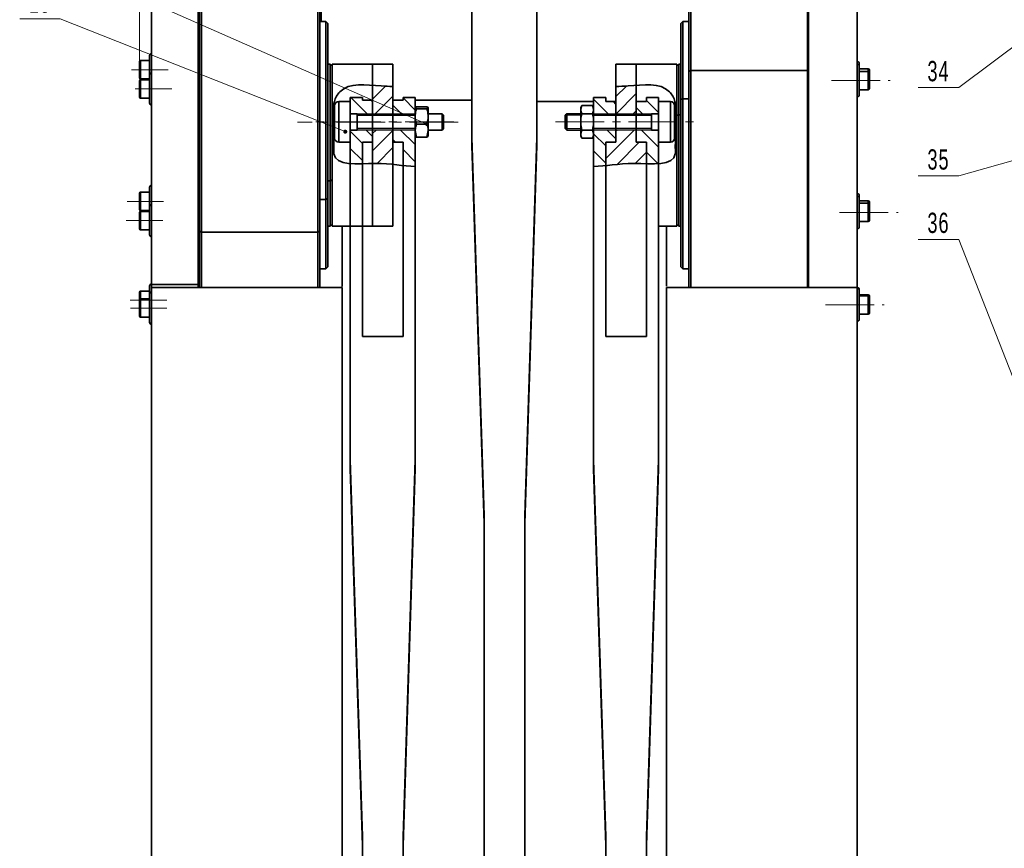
# Model space of a CAD drawing. Header units: millimetres. Extents: x -594 to 641, y -420 to 420.
# Tile 18 of 43: x -250 to -7, y 0 to 204. Entities that reach past the tile are written whole.
import ezdxf

# ---------------------------------------------------------------- set-up
doc = ezdxf.new("R2010")
doc.units = ezdxf.units.MM
doc.linetypes.add('点画线', pattern=[18, 12, -2, 2, -2])
doc.layers.get('0').update_dxf_attribs({"lineweight": 35})
for name, color, linetype, lineweight in [('中心线层', 1, '点画线', 18), ('剖面线层', 4, 'Continuous', 18), ('尺寸线层', 3, 'Continuous', 18), ('粗实线层', 7, 'Continuous', 35), ('细实线层', 7, 'Continuous', 18)]:
    doc.layers.add(name, color=color, linetype=linetype, lineweight=lineweight)
doc.styles.add('标准', font='txt', dxfattribs={"width": 0.667})
doc.dimstyles.new('GB_尺寸', dxfattribs={"dimtxt": 3.5, "dimasz": 4, "dimexe": 2, "dimexo": 0, "dimtad": 1, "dimdsep": 46, "dimtxsty": '标准', "dimblk": '_CAXARROW', "dimcen": 0, "dimdle": 6, "dimazin": 2, "dimtfac": 0.707107, "dimtdec": 3, "dimtmove": 2, "dimatfit": 3, "dimfxl": 0, "dimfrac": 2, "dimtolj": 1, "dimtzin": 0, "dimarcsym": 0})
pattern_1 = [(135, (0, 0), (-2.12132, -2.12132), [])]
pattern_2 = [(45, (0, 0), (-2.12132, 2.12132), [])]

# ---------------------------------------------------------------- blocks, each defined once
blk = doc.blocks.new('*X34')
at = {"layer": '尺寸线层', "linetype": 'Continuous'}
for points in [[(-220.48, 344.91), (-216.48, 345.41), (-216.48, 344.41)], [(-19.88, 344.91), (-23.88, 345.41), (-23.88, 344.41)]]:
    blk.add_hatch(color=0, dxfattribs=at).paths.add_polyline_path(points, flags=0)
at = {"layer": '尺寸线层', "color": 0, "linetype": 'Continuous'}
for p, q in [((-220.48, 192.16), (-220.48, 346.91)), ((-220.48, 344.91), (-19.88, 344.91)), ((-19.88, 262.73), (-19.88, 346.91))]:
    blk.add_line(p, q, dxfattribs=at)
at = {"layer": '尺寸线层', "color": 0, "insert": (-120.18, 347.26), "char_height": 3.5, "width": 16.3339, "attachment_point": 5, "line_spacing_factor": 1.15057, "style": '标准'}
blk.add_mtext('\\T1.1;200.5', dxfattribs=at)
blk = doc.blocks.new('_CAXARROW')
blk.add_hatch(color=0).paths.add_polyline_path([(0, 0), (-1, 0.125), (-1, -0.125)], flags=0)
blk = doc.blocks.new('*X50')
at = {"layer": '细实线层', "lineweight": 18}
h = blk.add_hatch(color=0, dxfattribs=at)
edge = h.paths.add_edge_path(flags=0)
edge.add_arc((0, 0), 0.5, 0, 360)
at = {"layer": '细实线层', "color": 0}
for p, q in [((-90.4, 39.85), (-100.4, 39.85)), ((0, 0), (-90.4, 39.85))]:
    blk.add_line(p, q, dxfattribs=at)
at = {"layer": '细实线层', "color": 0, "lineweight": 18, "insert": (-95.4, 41.35), "char_height": 5, "width": 17, "attachment_point": 8, "line_spacing_factor": 1.15057, "style": '标准'}
blk.add_mtext('\\T1.1;14', dxfattribs=at)
blk = doc.blocks.new('*X51')
at = {"layer": '细实线层', "lineweight": 18}
h = blk.add_hatch(color=0, dxfattribs=at)
edge = h.paths.add_edge_path(flags=0)
edge.add_arc((0, 0), 0.5, 0, 360)
at = {"layer": '细实线层', "color": 0}
for p, q in [((-70.28, 27.79), (-80.28, 27.79)), ((0, 0), (-70.28, 27.79))]:
    blk.add_line(p, q, dxfattribs=at)
at = {"layer": '细实线层', "color": 0, "lineweight": 18, "insert": (-75.28, 29.29), "char_height": 5, "width": 17, "attachment_point": 8, "line_spacing_factor": 1.15057, "style": '标准'}
blk.add_mtext('\\T1.1;15', dxfattribs=at)
blk = doc.blocks.new('*X72')
at = {"layer": '细实线层', "lineweight": 18}
h = blk.add_hatch(color=0, dxfattribs=at)
edge = h.paths.add_edge_path(flags=0)
edge.add_arc((0, 0), 0.5, 0, 360)
at = {"layer": '细实线层', "color": 0}
for p, q in [((0, 0), (-60.64, -45.48)), ((-60.64, -45.48), (-70.64, -45.48))]:
    blk.add_line(p, q, dxfattribs=at)
at = {"layer": '细实线层', "color": 0, "lineweight": 18, "insert": (-65.64, -43.98), "char_height": 5, "width": 17, "attachment_point": 8, "line_spacing_factor": 1.15057, "style": '标准'}
blk.add_mtext('\\T1.1;34', dxfattribs=at)
blk = doc.blocks.new('*X73')
at = {"layer": '细实线层', "lineweight": 18}
h = blk.add_hatch(color=0, dxfattribs=at)
edge = h.paths.add_edge_path(flags=0)
edge.add_arc((0, 0), 0.5, 0, 360)
at = {"layer": '细实线层', "color": 0}
for p, q in [((0, 0), (-185.82, -52.66)), ((-185.82, -52.66), (-195.82, -52.66))]:
    blk.add_line(p, q, dxfattribs=at)
at = {"layer": '细实线层', "color": 0, "lineweight": 18, "insert": (-190.82, -51.16), "char_height": 5, "width": 17, "attachment_point": 8, "line_spacing_factor": 1.15057, "style": '标准'}
blk.add_mtext('\\T1.1;35', dxfattribs=at)
blk = doc.blocks.new('*X76')
at = {"layer": '细实线层', "lineweight": 18}
h = blk.add_hatch(color=0, dxfattribs=at)
edge = h.paths.add_edge_path(flags=0)
edge.add_arc((0, 0), 0.5, 0, 360)
at = {"layer": '细实线层', "color": 0}
for p, q in [((-132.83, 339.58), (-142.83, 339.58)), ((0, 0), (-132.83, 339.58))]:
    blk.add_line(p, q, dxfattribs=at)
at = {"layer": '细实线层', "color": 0, "lineweight": 18, "insert": (-137.83, 341.08), "char_height": 5, "width": 17, "attachment_point": 8, "line_spacing_factor": 1.15057, "style": '标准'}
blk.add_mtext('\\T1.1;36', dxfattribs=at)

msp = doc.modelspace()

# ---------------------------------------------------------------- hatches: boundary and pattern name
at = {"layer": '剖面线层'}
h = msp.add_hatch(dxfattribs=at)
h.set_pattern_fill('无图案', color=256, scale=3, angle=45, style=0, pattern_type=0)
h.set_pattern_definition(pattern_2)
edge = h.paths.add_edge_path(flags=0)
edge.add_line((-162.985, 181.292), (-162.985, 184.61))
edge.add_line((-162.985, 184.61), (-162.985, 188.331))
edge.add_spline(control_points=[(-162.985, 188.331), (-162.281, 188.275), (-160.565, 188.118), (-158.929, 188.044), (-157.985, 188.016)], knot_values=[0, 0, 0, 0, 2.0543208, 5.0107657, 5.0107657, 5.0107657, 5.0107657], weights=[1, 1, 1, 1, 1], degree=3, periodic=0)
edge.add_line((-157.985, 188.016), (-157.985, 184.61))
edge.add_line((-157.985, 184.61), (-157.985, 181.292))
edge.add_line((-157.985, 181.292), (-162.985, 181.292))
edge = h.paths.add_edge_path(flags=0)
edge.add_line((-162.985, 174.292), (-162.985, 177.292))
edge.add_line((-162.985, 177.292), (-157.985, 177.292))
edge.add_line((-157.985, 177.292), (-157.985, 174.292))
edge.add_line((-157.985, 174.292), (-157.985, 168.803))
edge.add_line((-157.985, 168.803), (-157.985, 168.803))
edge.add_spline(control_points=[(-157.985, 168.803), (-159.324, 168.933), (-160.949, 169.049), (-162.772, 169.035), (-162.985, 169.032)], knot_values=[0, 0, 0, 0, 4.4283051, 5.007983, 5.007983, 5.007983, 5.007983], weights=[1, 1, 1, 1, 1], degree=3, periodic=0)
edge.add_line((-162.985, 169.032), (-162.985, 174.292))
h = msp.add_hatch(dxfattribs=at)
h.set_pattern_fill('无图案', color=256, scale=3, angle=45, style=0, pattern_type=0)
h.set_pattern_definition(pattern_2)
edge = h.paths.add_edge_path(flags=0)
edge.add_line((-102.985, 174.292), (-102.985, 177.292))
edge.add_line((-102.985, 177.292), (-97.985, 177.292))
edge.add_line((-97.985, 177.292), (-97.985, 174.292))
edge.add_line((-97.985, 174.292), (-95.485, 174.292))
edge.add_line((-95.485, 174.292), (-95.485, 168.975))
edge.add_spline(control_points=[(-95.485, 168.975), (-96.504, 168.998), (-100.365, 169.141), (-103.415, 168.746), (-105.485, 168.528)], knot_values=[0, 0, 0, 0, 2.6811253, 10.0231797, 10.0231797, 10.0231797, 10.0231797], weights=[1, 1, 1, 1, 1], degree=3, periodic=0)
edge.add_line((-105.485, 168.528), (-105.485, 174.292))
edge.add_line((-105.485, 174.292), (-102.985, 174.292))
edge = h.paths.add_edge_path(flags=0)
edge.add_line((-102.985, 181.292), (-102.985, 184.292))
edge.add_line((-102.985, 184.292), (-102.985, 188.013))
edge.add_spline(control_points=[(-102.985, 188.013), (-102.007, 188.041), (-100.37, 188.113), (-98.653, 188.268), (-97.985, 188.322)], knot_values=[0, 0, 0, 0, 3.0615926, 5.0104708, 5.0104708, 5.0104708, 5.0104708], weights=[1, 1, 1, 1, 1], degree=3, periodic=0)
edge.add_line((-97.985, 188.322), (-97.985, 184.292))
edge.add_line((-97.985, 184.292), (-97.985, 181.292))
edge.add_line((-97.985, 181.292), (-102.985, 181.292))
h = msp.add_hatch(dxfattribs=at)
h.set_pattern_fill('无图案', color=256, scale=3, angle=135, style=0, pattern_type=0)
h.set_pattern_definition(pattern_1)
h.paths.add_polyline_path([(-168.485, 181.292), (-168.485, 184.292), (-168.485, 185.292), (-165.485, 185.292), (-165.485, 184.61), (-162.985, 184.61), (-162.985, 181.292), (-166.767, 181.292)], flags=0)
edge = h.paths.add_edge_path(flags=0)
edge.add_line((-168.485, 174.292), (-168.485, 177.292))
edge.add_line((-168.485, 177.292), (-166.767, 177.292))
edge.add_line((-166.767, 177.292), (-162.985, 177.292))
edge.add_line((-162.985, 177.292), (-162.985, 174.292))
edge.add_line((-162.985, 174.292), (-165.485, 174.292))
edge.add_line((-165.485, 174.292), (-165.485, 168.973))
edge.add_spline(control_points=[(-165.485, 168.973), (-166.527, 168.951), (-167.552, 168.946), (-168.485, 169.017)], knot_values=[0, 0, 0, 0, 3.0014948, 3.0014948, 3.0014948, 3.0014948], weights=[1, 1, 1, 1], degree=3, periodic=0)
edge.add_line((-168.485, 169.017), (-168.485, 174.292))
h = msp.add_hatch(dxfattribs=at)
h.set_pattern_fill('无图案', color=256, scale=3, angle=135, style=0, pattern_type=0)
h.set_pattern_definition(pattern_1)
h.paths.add_polyline_path([(-157.985, 181.292), (-157.985, 184.61), (-155.485, 184.61), (-155.485, 185.292), (-152.485, 185.292), (-152.485, 184.61), (-152.485, 182.762), (-152.485, 181.292)], flags=0)
edge = h.paths.add_edge_path(flags=0)
edge.add_line((-157.985, 174.292), (-157.985, 177.292))
edge.add_line((-157.985, 177.292), (-152.485, 177.292))
edge.add_line((-152.485, 177.292), (-152.485, 177.162))
edge.add_line((-152.485, 177.162), (-152.485, 175.821))
edge.add_line((-152.485, 175.821), (-152.485, 168.304))
edge.add_spline(control_points=[(-152.485, 168.304), (-153.465, 168.337), (-154.454, 168.43), (-155.485, 168.539)], knot_values=[0, 0, 0, 0, 3.0099009, 3.0099009, 3.0099009, 3.0099009], weights=[1, 1, 1, 1], degree=3, periodic=0)
edge.add_line((-155.485, 168.539), (-155.485, 174.292))
edge.add_line((-155.485, 174.292), (-157.985, 174.292))
h = msp.add_hatch(dxfattribs=at)
h.set_pattern_fill('无图案', color=256, scale=3, angle=135, style=0, pattern_type=0)
h.set_pattern_definition(pattern_1)
h.paths.add_polyline_path([(-108.485, 182.323), (-108.485, 182.792), (-108.485, 184.292), (-108.485, 185.292), (-105.485, 185.292), (-105.485, 184.292), (-102.985, 184.292), (-102.985, 181.292), (-108.485, 181.292)], flags=0)
edge = h.paths.add_edge_path(flags=0)
edge.add_line((-108.485, 168.3), (-108.485, 175.792))
edge.add_line((-108.485, 175.792), (-108.485, 176.261))
edge.add_line((-108.485, 176.261), (-108.485, 177.292))
edge.add_line((-108.485, 177.292), (-102.985, 177.292))
edge.add_line((-102.985, 177.292), (-102.985, 174.292))
edge.add_line((-102.985, 174.292), (-105.485, 174.292))
edge.add_line((-105.485, 174.292), (-105.485, 168.528))
edge.add_spline(control_points=[(-105.485, 168.528), (-106.514, 168.42), (-107.503, 168.329), (-108.485, 168.3)], knot_values=[0, 0, 0, 0, 3.0093665, 3.0093665, 3.0093665, 3.0093665], weights=[1, 1, 1, 1], degree=3, periodic=0)
h = msp.add_hatch(dxfattribs=at)
h.set_pattern_fill('无图案', color=256, scale=3, angle=135, style=0, pattern_type=0)
h.set_pattern_definition(pattern_1)
h.paths.add_polyline_path([(-97.985, 181.292), (-97.985, 184.292), (-95.485, 184.292), (-95.485, 185.292), (-92.485, 185.292), (-92.485, 184.292), (-92.485, 181.292), (-94.203, 181.292)], flags=0)
edge = h.paths.add_edge_path(flags=0)
edge.add_line((-97.985, 174.292), (-97.985, 177.292))
edge.add_line((-97.985, 177.292), (-94.203, 177.292))
edge.add_line((-94.203, 177.292), (-92.485, 177.292))
edge.add_line((-92.485, 177.292), (-92.485, 174.292))
edge.add_line((-92.485, 174.292), (-92.485, 169.01))
edge.add_line((-92.485, 169.01), (-92.485, 169.01))
edge.add_spline(control_points=[(-92.485, 169.01), (-93.42, 168.944), (-94.446, 168.952), (-95.485, 168.975)], knot_values=[0, 0, 0, 0, 3.0012409, 3.0012409, 3.0012409, 3.0012409], weights=[1, 1, 1, 1], degree=3, periodic=0)
edge.add_line((-95.485, 168.975), (-95.485, 174.292))
edge.add_line((-95.485, 174.292), (-97.985, 174.292))

# ---------------------------------------------------------------- linework, layer by layer
at = {"layer": '中心线层'}
for p, q in [((-213.423, 192.159), (-222.406, 192.159)), ((-49.866, 189.488), (-35.399, 189.488)), ((-212.513, 187.404), (-221.496, 187.404)), ((-141.885, 179.199), (-181.528, 179.199)), ((-142.992, 179.292), (-177.111, 179.292)), ((-117.872, 179.292), (-83.753, 179.292)), ((-214.54, 159.69), (-223.524, 159.69)), ((-47.855, 156.961), (-33.388, 156.961)), ((-214.739, 154.936), (-223.723, 154.936)), ((-213.741, 135.345), (-222.724, 135.345)), ((-51.313, 134.15), (-36.847, 134.15)), ((-213.728, 133.37), (-222.712, 133.37))]:
    msp.add_line(p, q, dxfattribs=at)
at = {"layer": '粗实线层'}
for p, q in [((-138.485, 265.238), (-138.485, 175.444)), ((-122.485, 260.224), (-122.485, 175.444)), ((-84.985, 191.738), (-84.985, 211.08)), ((-84.485, 191.926), (-84.485, 211.08)), ((-55.785, 191.926), (-55.785, 211.08)), ((-55.485, 211.08), (-55.485, 138.472)), ((-43.485, 211.08), (-43.485, 138.472)), ((-217.485, 139.208), (-217.485, 207.454)), ((-205.985, 139.208), (-205.985, 207.454)), ((-205.685, 208.589), (-205.685, 152.308)), ((-205.185, 208.589), (-205.185, 152.089)), ((-176.485, 208.589), (-176.485, 152.089)), ((-175.985, 208.589), (-175.985, 152.308)), ((-175.685, 204.047), (-175.685, 208.589)), ((-174.485, 204.047), (-175.985, 204.047)), ((-173.985, 203.547), (-174.485, 204.047)), ((-174.485, 204.047), (-174.485, 160.191)), ((-86.485, 204.047), (-86.985, 203.547)), ((-84.985, 204.047), (-86.485, 204.047)), ((-86.485, 184.987), (-86.485, 204.047)), ((-173.985, 203.547), (-173.985, 160.41)), ((-86.985, 184.799), (-86.985, 203.547)), ((-217.985, 194.409), (-220.172, 194.409)), ((-220.172, 194.409), (-220.172, 189.909)), ((-217.985, 190.904), (-217.985, 195.659)), ((-220.485, 190.221), (-220.485, 194.096)), ((-173.485, 193.547), (-173.985, 193.547)), ((-172.985, 193.047), (-173.485, 193.547)), ((-173.485, 193.547), (-173.485, 164.789)), ((-162.985, 193.547), (-172.985, 193.547)), ((-172.985, 171.017), (-172.985, 193.547)), ((-157.985, 193.547), (-162.985, 193.547)), ((-162.985, 193.547), (-162.985, 153.547)), ((-162.985, 171.017), (-162.985, 193.547)), ((-157.985, 193.547), (-157.985, 153.547)), ((-97.985, 193.547), (-102.985, 193.547)), ((-102.985, 174.292), (-102.985, 193.547)), ((-87.985, 193.547), (-97.985, 193.547)), ((-97.985, 177.292), (-97.985, 193.547)), ((-97.985, 181.292), (-97.985, 193.547)), ((-87.485, 193.547), (-87.985, 193.047)), ((-87.985, 153.547), (-87.985, 193.547)), ((-86.985, 193.547), (-87.485, 193.547)), ((-87.485, 181.049), (-87.485, 193.547)), ((-84.485, 191.926), (-84.985, 191.738)), ((-55.785, 191.926), (-84.485, 191.926)), ((-84.485, 191.926), (-84.485, 138.472)), ((-55.785, 191.926), (-55.785, 138.472)), ((-55.485, 191.813), (-55.785, 191.926)), ((-42.985, 193.634), (-42.985, 192.988)), ((-42.985, 192.988), (-42.985, 189.488)), ((-40.797, 192.384), (-42.985, 192.384)), ((-40.797, 191.738), (-40.797, 192.384)), ((-40.485, 192.071), (-40.485, 191.425)), ((-220.172, 189.909), (-217.985, 189.909)), ((-217.985, 189.654), (-220.172, 189.654)), ((-220.172, 189.654), (-220.172, 185.154)), ((-217.985, 183.904), (-217.985, 190.904)), ((-84.985, 191.738), (-84.985, 138.472)), ((-40.797, 191.738), (-42.985, 191.738)), ((-42.985, 189.488), (-42.985, 185.988)), ((-40.797, 189.488), (-40.797, 191.738)), ((-40.797, 187.238), (-40.797, 189.488)), ((-40.485, 191.425), (-40.485, 189.488)), ((-40.485, 189.488), (-40.485, 187.55)), ((-220.485, 185.466), (-220.485, 189.341)), ((-205.685, 188.654), (-205.985, 188.654)), ((-42.985, 187.238), (-40.797, 187.238)), ((-220.172, 185.154), (-217.985, 185.154)), ((-205.985, 186.154), (-205.685, 186.154)), ((-168.485, 185.292), (-168.485, 95.974)), ((-168.485, 185.292), (-165.485, 185.292)), ((-165.485, 184.61), (-165.485, 185.292)), ((-162.985, 184.61), (-165.485, 184.61)), ((-155.485, 184.61), (-157.985, 184.61)), ((-152.485, 185.292), (-155.485, 185.292)), ((-155.485, 185.292), (-155.485, 184.61)), ((-152.485, 180.412), (-152.485, 185.292)), ((-138.485, 184.61), (-152.485, 184.61)), ((-105.485, 185.292), (-108.485, 185.292)), ((-108.485, 180.412), (-108.485, 185.292)), ((-105.485, 184.292), (-105.485, 185.292)), ((-95.485, 185.292), (-92.485, 185.292)), ((-95.485, 184.292), (-95.485, 185.292)), ((-92.485, 185.292), (-92.485, 95.974)), ((-86.485, 184.987), (-86.985, 184.799)), ((-86.985, 184.799), (-86.985, 143.547)), ((-84.985, 184.987), (-86.485, 184.987)), ((-86.485, 184.987), (-86.485, 143.047)), ((-172.343, 183.292), (-172.343, 179.318)), ((-168.485, 184.292), (-171.343, 184.292)), ((-171.343, 184.292), (-171.343, 179.292)), ((-152.172, 182.499), (-152.485, 182.762)), ((-152.172, 183.025), (-149.597, 183.025)), ((-152.172, 182.499), (-149.597, 182.499)), ((-149.597, 182.499), (-149.285, 182.762)), ((-149.285, 180.632), (-149.285, 182.762)), ((-108.485, 184.292), (-122.485, 184.292)), ((-111.372, 183.333), (-111.685, 182.792)), ((-111.372, 183.333), (-111.685, 182.323)), ((-111.685, 182.792), (-111.685, 182.323)), ((-111.685, 179.292), (-111.685, 182.323)), ((-108.797, 183.333), (-111.372, 183.333)), ((-108.485, 182.792), (-108.797, 183.333)), ((-108.797, 183.333), (-108.485, 182.323)), ((-105.485, 184.292), (-102.985, 184.292)), ((-97.985, 184.292), (-95.485, 184.292)), ((-92.485, 184.292), (-89.522, 184.292)), ((-89.522, 184.292), (-89.522, 179.292)), ((-88.522, 183.292), (-88.522, 179.318)), ((-166.767, 181.292), (-168.485, 181.292)), ((-166.767, 181.292), (-166.767, 179.292)), ((-152.485, 180.913), (-166.767, 180.913)), ((-152.485, 180.412), (-152.485, 95.974)), ((-145.864, 181.292), (-149.285, 181.292)), ((-149.285, 180.632), (-149.285, 177.162)), ((-145.485, 180.913), (-145.864, 181.292)), ((-145.864, 179.178), (-145.864, 181.292)), ((-145.485, 179.199), (-145.485, 180.913)), ((-115.106, 181.292), (-115.485, 180.913)), ((-115.485, 180.913), (-115.485, 177.671)), ((-111.685, 181.292), (-115.106, 181.292)), ((-115.106, 181.292), (-115.106, 178.649)), ((-108.797, 181.312), (-111.372, 181.312)), ((-108.485, 180.913), (-94.203, 180.913)), ((-108.485, 180.412), (-108.485, 95.974)), ((-94.203, 181.292), (-94.203, 179.292)), ((-94.203, 181.292), (-92.485, 181.292)), ((-87.485, 181.049), (-87.985, 180.861)), ((-86.985, 181.049), (-87.485, 181.049)), ((-87.485, 181.049), (-87.485, 153.547)), ((-172.343, 175.292), (-172.343, 179.265)), ((-171.343, 174.292), (-171.343, 179.292)), ((-166.767, 177.292), (-168.485, 177.292)), ((-166.767, 177.292), (-166.767, 179.292)), ((-152.485, 177.671), (-166.767, 177.671)), ((-152.172, 178.766), (-149.597, 178.766)), ((-149.285, 177.292), (-145.864, 177.292)), ((-145.864, 177.292), (-145.864, 179.178)), ((-145.864, 177.292), (-145.485, 177.671)), ((-145.485, 177.671), (-145.485, 179.199)), ((-115.485, 177.671), (-115.106, 177.292)), ((-115.106, 178.649), (-115.106, 177.292)), ((-115.106, 177.292), (-111.685, 177.292)), ((-111.685, 179.292), (-111.685, 176.261)), ((-111.372, 177.271), (-111.685, 176.261)), ((-108.797, 177.271), (-111.372, 177.271)), ((-108.797, 177.271), (-108.485, 176.261)), ((-108.485, 177.671), (-94.203, 177.671)), ((-97.985, 174.292), (-97.985, 177.292)), ((-94.203, 177.292), (-94.203, 179.292)), ((-94.203, 177.292), (-92.485, 177.292)), ((-89.522, 174.292), (-89.522, 179.292)), ((-88.522, 175.292), (-88.522, 179.265)), ((-152.172, 175.558), (-152.485, 177.162)), ((-152.172, 175.558), (-149.597, 175.558)), ((-149.597, 175.558), (-149.285, 177.162)), ((-149.285, 177.162), (-149.285, 175.792)), ((-135.485, 82.206), (-138.485, 175.444)), ((-138.485, 175.444), (-138.485, 173.472)), ((-122.485, 175.444), (-125.485, 82.206)), ((-122.485, 175.444), (-122.485, 173.472)), ((-111.685, 176.261), (-111.685, 175.792)), ((-111.685, 175.792), (-111.372, 175.25)), ((-108.797, 175.25), (-111.372, 175.25)), ((-108.797, 175.25), (-108.485, 175.792)), ((-168.485, 174.292), (-171.343, 174.292)), ((-165.485, 174.292), (-165.485, 126.338)), ((-162.985, 174.292), (-165.485, 174.292)), ((-157.985, 174.292), (-155.485, 174.292)), ((-155.485, 126.338), (-155.485, 174.292)), ((-135.485, 80.234), (-138.485, 173.472)), ((-122.485, 173.472), (-125.485, 80.234)), ((-105.485, 174.292), (-102.985, 174.292)), ((-105.485, 126.338), (-105.485, 174.292)), ((-95.485, 174.292), (-97.985, 174.292)), ((-95.485, 126.338), (-95.485, 174.292)), ((-92.485, 174.292), (-89.522, 174.292)), ((-172.985, 153.547), (-172.985, 171.017)), ((-162.985, 153.547), (-162.985, 171.017)), ((-217.985, 158.436), (-217.985, 163.19)), ((-173.985, 164.789), (-173.485, 164.789)), ((-173.485, 164.789), (-172.985, 165.008)), ((-173.485, 153.547), (-173.485, 164.789)), ((-220.485, 157.753), (-220.485, 161.628)), ((-217.985, 161.94), (-220.172, 161.94)), ((-220.172, 161.94), (-220.172, 157.44)), ((-174.485, 160.191), (-173.985, 160.41)), ((-173.985, 143.547), (-173.985, 160.41)), ((-42.985, 161.107), (-42.985, 160.461)), ((-42.985, 160.461), (-42.985, 156.961)), ((-217.985, 151.436), (-217.985, 158.436)), ((-175.985, 160.191), (-174.485, 160.191)), ((-174.485, 143.047), (-174.485, 160.191)), ((-40.797, 159.857), (-42.985, 159.857)), ((-40.797, 159.211), (-42.985, 159.211)), ((-40.797, 159.211), (-40.797, 159.857)), ((-40.797, 156.961), (-40.797, 159.211)), ((-40.485, 159.544), (-40.485, 158.898)), ((-40.485, 158.898), (-40.485, 156.961)), ((-220.485, 152.998), (-220.485, 156.873)), ((-220.172, 157.44), (-217.985, 157.44)), ((-217.985, 157.186), (-220.172, 157.186)), ((-220.172, 157.186), (-220.172, 152.686)), ((-205.685, 156.186), (-205.985, 156.186)), ((-42.985, 156.961), (-42.985, 153.461)), ((-40.797, 154.711), (-40.797, 156.961)), ((-40.485, 156.961), (-40.485, 155.023)), ((-205.985, 153.686), (-205.685, 153.686)), ((-173.985, 153.547), (-173.485, 153.547)), ((-173.485, 153.547), (-172.985, 154.047)), ((-172.985, 153.547), (-162.985, 153.547)), ((-170.485, 153.547), (-170.485, 138.721)), ((-162.985, 153.547), (-157.985, 153.547)), ((-92.485, 153.547), (-87.985, 153.547)), ((-90.485, 138.748), (-90.485, 153.547)), ((-87.985, 154.047), (-87.485, 153.547)), ((-87.485, 153.547), (-86.985, 153.547)), ((-42.985, 154.711), (-40.797, 154.711)), ((-220.172, 152.686), (-217.985, 152.686)), ((-205.685, 152.308), (-205.185, 152.089)), ((-205.685, 138.472), (-205.685, 152.308)), ((-205.185, 152.089), (-176.485, 152.089)), ((-205.185, 138.472), (-205.185, 152.089)), ((-176.485, 152.089), (-175.985, 152.308)), ((-176.485, 138.472), (-176.485, 152.089)), ((-175.985, 138.472), (-175.985, 152.308)), ((-174.485, 143.047), (-173.985, 143.547)), ((-86.985, 143.547), (-86.485, 143.047)), ((-205.685, 141.97), (-205.985, 141.97)), ((-175.985, 143.047), (-174.485, 143.047)), ((-86.485, 143.047), (-84.985, 143.047)), ((-217.985, 136.87), (-217.985, 138.839)), ((-217.485, 139.208), (-205.985, 139.208)), ((-217.485, 138.472), (-217.485, 139.208)), ((-217.485, 138.472), (-205.985, 138.472)), ((-217.485, 138.472), (-217.485, -15.891)), ((-205.985, 139.547), (-205.685, 139.547)), ((-205.985, 138.472), (-205.985, 139.208)), ((-205.985, 138.472), (-170.485, 138.472)), ((-170.485, 138.472), (-170.485, -103.919)), ((-90.485, 138.472), (-90.485, -105.186)), ((-90.485, 138.472), (-55.485, 138.472)), ((-43.485, 138.472), (-55.485, 138.472)), ((-43.485, 138.472), (-43.485, -15.891)), ((-220.485, 135.307), (-220.485, 137.277)), ((-217.985, 137.589), (-220.172, 137.589)), ((-220.172, 137.589), (-220.172, 135.62)), ((-217.985, 129.87), (-217.985, 136.87)), ((-42.985, 137.917), (-42.985, 137.65)), ((-42.985, 137.65), (-42.985, 134.15)), ((-40.797, 136.667), (-42.985, 136.667)), ((-40.797, 136.4), (-42.985, 136.4)), ((-40.797, 136.4), (-40.797, 136.667)), ((-40.797, 134.15), (-40.797, 136.4)), ((-40.485, 136.355), (-40.485, 136.087)), ((-40.485, 136.087), (-40.485, 134.15)), ((-220.485, 131.432), (-220.485, 135.307)), ((-217.985, 135.62), (-220.172, 135.62)), ((-220.172, 135.62), (-220.172, 131.12)), ((-42.985, 134.15), (-42.985, 130.65)), ((-40.797, 131.9), (-40.797, 134.15)), ((-40.485, 134.15), (-40.485, 132.212)), ((-220.172, 131.12), (-217.985, 131.12)), ((-42.985, 131.9), (-40.797, 131.9)), ((-165.485, 126.338), (-155.485, 126.338)), ((-105.485, 126.338), (-95.485, 126.338)), ((-165.485, 3.112), (-168.485, 95.974)), ((-168.485, 95.974), (-168.485, 93.733)), ((-152.485, 95.974), (-155.485, 3.112)), ((-152.485, 95.974), (-152.485, 93.733)), ((-105.485, 3.112), (-108.485, 95.974)), ((-108.485, 95.974), (-108.485, 93.733)), ((-92.485, 95.974), (-95.485, 3.112)), ((-92.485, 95.974), (-92.485, 93.733)), ((-165.485, 0.872), (-168.485, 93.733)), ((-152.485, 93.733), (-155.485, 0.872)), ((-105.485, 0.872), (-108.485, 93.733)), ((-92.485, 93.733), (-95.485, 0.872)), ((-135.485, -124.085), (-135.485, 82.206)), ((-125.485, 82.206), (-125.485, -124.085)), ((-165.485, -102.919), (-165.485, 3.112)), ((-155.485, 3.112), (-155.485, -102.919)), ((-105.485, -102.919), (-105.485, 3.112)), ((-95.485, 3.112), (-95.485, -102.919))]:
    msp.add_line(p, q, dxfattribs=at)
for centre, radius, start, end in [((-220.172, 194.096), 0.313, 90, 180), ((-217.485, 195.659), 0.5, 90, 180), ((-43.485, 193.634), 0.5, 360, 90), ((-43.485, 192.988), 0.5, 0, 90), ((-40.797, 192.071), 0.313, 0, 90), ((-220.172, 190.221), 0.313, 180, 270), ((-220.172, 189.341), 0.312, 90, 180), ((-217.485, 190.904), 0.5, 90, 180), ((-40.797, 191.425), 0.312, 0, 90), ((-40.797, 187.55), 0.312, 270, 0), ((-220.172, 185.466), 0.312, 180, 270), ((-43.485, 185.988), 0.5, 270, 0), ((-217.485, 183.904), 0.5, 180, 270), ((-171.343, 183.292), 1, 90, 180), ((-89.522, 183.292), 1, 360, 90), ((-171.343, 175.292), 1, 180, 270), ((-89.522, 175.292), 1, 270, 360), ((-217.485, 163.19), 0.5, 90, 180), ((-220.172, 161.628), 0.312, 90, 180), ((-43.485, 161.107), 0.5, 0, 90), ((-43.485, 160.461), 0.5, 0, 90), ((-217.485, 158.436), 0.5, 90, 180), ((-40.797, 159.544), 0.312, 0, 90), ((-40.797, 158.898), 0.313, 0, 90), ((-220.172, 157.753), 0.312, 180, 270), ((-220.172, 156.873), 0.313, 90, 180), ((-220.172, 152.998), 0.313, 180, 270), ((-43.485, 153.461), 0.5, 270, 0), ((-40.797, 155.023), 0.313, 270, 0), ((-217.485, 151.436), 0.5, 180, 270), ((-217.485, 138.839), 0.5, 90, 180), ((-43.485, 137.917), 0.5, 360, 90), ((-220.172, 137.277), 0.312, 90, 180), ((-217.485, 136.87), 0.5, 90, 180), ((-43.485, 137.65), 0.5, 0, 90), ((-40.797, 136.355), 0.312, 0, 90), ((-40.797, 136.087), 0.312, 0, 90), ((-220.172, 135.307), 0.312, 90, 180), ((-220.172, 131.432), 0.312, 180, 270), ((-40.797, 132.212), 0.312, 270, 0), ((-217.485, 129.87), 0.5, 180, 270), ((-43.485, 130.65), 0.5, 270, 0)]:
    msp.add_arc(centre, radius, start, end, dxfattribs=at)
for points, knots in [([(-157.985, 188.016), (-158.929, 188.044), (-163.515, 188.251), (-169.813, 189.29), (-172.936, 183.966), (-172.364, 180.911), (-172.83, 177.062), (-172.391, 174.196), (-172.837, 168.185), (-161.679, 169.728), (-155.407, 168.402), (-152.485, 168.304)], [0, 0, 0, 0, 2.8287722, 13.4380777, 16.2266029, 20.4210596, 22.6771324, 28.1487162, 29.5431133, 40.3070061, 50.1499989, 50.1499989, 50.1499989, 50.1499989]), ([(-102.985, 188.013), (-102.007, 188.041), (-97.391, 188.244), (-91.051, 189.29), (-87.928, 183.966), (-88.5, 180.911), (-88.034, 177.062), (-88.473, 174.196), (-88.027, 168.185), (-99.245, 169.736), (-105.529, 168.387), (-108.485, 168.3)], [0, 0, 0, 0, 2.9331361, 13.539713, 16.3275211, 20.520899, 22.7763915, 28.2465681, 29.6406066, 40.401731, 50.3603176, 50.3603176, 50.3603176, 50.3603176]), ([(-152.485, 182.762), (-152.484, 182.768), (-152.48, 182.857), (-152.32, 182.944), (-152.172, 183.025)], [0, 0, 0, 0, 0.0294279, 0.41935478, 0.41935478, 0.41935478, 0.41935478]), ([(-152.172, 182.499), (-152.219, 182.342), (-152.403, 181.734), (-152.45, 181.102), (-152.485, 180.632)], [0, 0, 0, 0, 0.4887418, 1.8976479, 1.8976479, 1.8976479, 1.8976479]), ([(-149.285, 182.762), (-149.285, 182.768), (-149.29, 182.857), (-149.449, 182.944), (-149.597, 183.025)], [0, 0, 0, 0, 0.0294279, 0.41935478, 0.41935478, 0.41935478, 0.41935478]), ([(-149.597, 182.499), (-149.55, 182.342), (-149.367, 181.734), (-149.32, 181.102), (-149.285, 180.632)], [0, 0, 0, 0, 0.4887418, 1.8976479, 1.8976479, 1.8976479, 1.8976479]), ([(-111.685, 182.323), (-111.684, 182.299), (-111.68, 181.958), (-111.52, 181.623), (-111.372, 181.312)], [0, 0, 0, 0, 0.0747549, 1.0652761, 1.0652761, 1.0652761, 1.0652761]), ([(-108.485, 182.323), (-108.485, 182.299), (-108.49, 181.958), (-108.649, 181.623), (-108.797, 181.312)], [0, 0, 0, 0, 0.0747549, 1.0652761, 1.0652761, 1.0652761, 1.0652761]), ([(-152.485, 180.632), (-152.48, 180.463), (-152.463, 179.831), (-152.295, 179.216), (-152.172, 178.766)], [0, 0, 0, 0, 0.5100655, 1.8987404, 1.8987404, 1.8987404, 1.8987404]), ([(-149.285, 180.632), (-149.289, 180.463), (-149.307, 179.831), (-149.475, 179.216), (-149.597, 178.766)], [0, 0, 0, 0, 0.5100655, 1.8987404, 1.8987404, 1.8987404, 1.8987404]), ([(-111.685, 179.292), (-111.68, 179.475), (-111.663, 180.159), (-111.495, 180.825), (-111.372, 181.312)], [0, 0, 0, 0, 0.5508252, 2.0504701, 2.0504701, 2.0504701, 2.0504701]), ([(-108.485, 179.292), (-108.489, 179.475), (-108.507, 180.159), (-108.675, 180.825), (-108.797, 181.312)], [0, 0, 0, 0, 0.5508252, 2.0504701, 2.0504701, 2.0504701, 2.0504701]), ([(-152.485, 177.162), (-152.484, 177.2), (-152.48, 177.742), (-152.32, 178.272), (-152.172, 178.766)], [0, 0, 0, 0, 0.1150172, 1.6390229, 1.6390229, 1.6390229, 1.6390229]), ([(-149.285, 177.162), (-149.285, 177.2), (-149.29, 177.742), (-149.449, 178.272), (-149.597, 178.766)], [0, 0, 0, 0, 0.1150172, 1.6390229, 1.6390229, 1.6390229, 1.6390229]), ([(-111.372, 177.271), (-111.419, 177.441), (-111.603, 178.099), (-111.65, 178.784), (-111.685, 179.292)], [0, 0, 0, 0, 0.5278418, 2.0494622, 2.0494622, 2.0494622, 2.0494622]), ([(-108.797, 177.271), (-108.75, 177.441), (-108.567, 178.099), (-108.52, 178.784), (-108.485, 179.292)], [0, 0, 0, 0, 0.5278418, 2.0494622, 2.0494622, 2.0494622, 2.0494622]), ([(-152.485, 175.821), (-152.484, 175.815), (-152.48, 175.726), (-152.32, 175.639), (-152.172, 175.558)], [0, 0, 0, 0, 0.0294279, 0.41935478, 0.41935478, 0.41935478, 0.41935478]), ([(-149.285, 175.821), (-149.285, 175.815), (-149.29, 175.726), (-149.449, 175.639), (-149.597, 175.558)], [0, 0, 0, 0, 0.0294279, 0.41935478, 0.41935478, 0.41935478, 0.41935478]), ([(-111.685, 176.261), (-111.684, 176.237), (-111.68, 175.895), (-111.52, 175.561), (-111.372, 175.25)], [0, 0, 0, 0, 0.0747549, 1.0652761, 1.0652761, 1.0652761, 1.0652761]), ([(-108.485, 176.261), (-108.485, 176.237), (-108.49, 175.895), (-108.649, 175.561), (-108.797, 175.25)], [0, 0, 0, 0, 0.0747549, 1.0652761, 1.0652761, 1.0652761, 1.0652761])]:
    msp.add_open_spline(points, degree=3, knots=knots, dxfattribs=at)
at = {"layer": '细实线层'}
for p, q in [((-152.485, 181.292), (-166.767, 181.292)), ((-115.485, 180.913), (-111.685, 180.913)), ((-108.485, 181.292), (-94.203, 181.292)), ((-152.485, 177.292), (-166.767, 177.292)), ((-115.485, 177.671), (-111.685, 177.671)), ((-108.485, 177.292), (-94.203, 177.292))]:
    msp.add_line(p, q, dxfattribs=at)

# ---------------------------------------------------------------- block references
for name, p in [('*X72', (42.178, 233.223)), ('*X50', (-149.597, 178.766)), ('*X73', (167.359, 218.618)), ('*X51', (-169.717, 176.883)), ('*X76', (114.366, -189.248))]:
    msp.add_blockref(name, p, dxfattribs=at)

# ---------------------------------------------------------------- dimensions: what is measured, and where the dimension line sits
at = {"layer": '尺寸线层'}
dim = msp.add_linear_dim(base=(-19.877, 344.907), p1=(-220.485, 192.159), p2=(-19.877, 262.73), text='200.5', dimstyle='GB_尺寸', override={"dimscale": 1, "dimsah": 1, "dimtfac": 1, "dimtfill": 1, "dimtzin": 0}, dxfattribs=at)
dim.commit()
dim.dimension.update_dxf_attribs({"geometry": '*X34', "text_midpoint": (-120.181, 347.264)})

doc.saveas('drawing.dxf')
